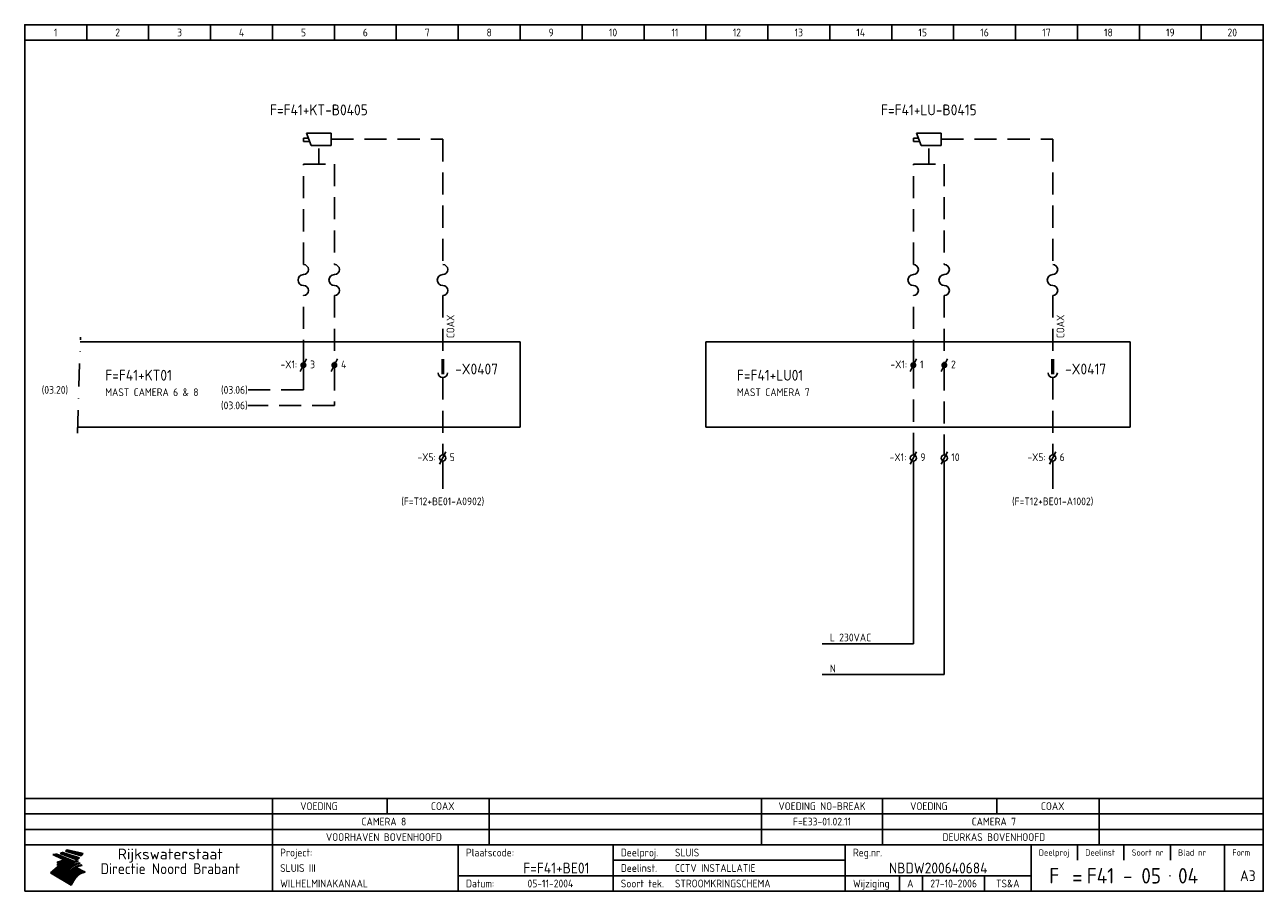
# Model space of a CAD drawing. Extents: x 10 to 410, y 10 to 290.
import ezdxf
from ezdxf.enums import TextEntityAlignment as Align

# ---------------------------------------------------------------- set-up
doc = ezdxf.new("R2010")
doc.units = 0
doc.header["$LTSCALE"] = 15
doc.header["$MEASUREMENT"] = 0
doc.linetypes.add('DASHDOT', pattern=[1, 0.5, -0.25, 0, -0.25])
doc.linetypes.add('HIDDEN', pattern=[9.525, 6.35, -3.175])
for name, color, linetype in [('0-25', 7, 'CONTINUOUS'), ('0-35', 2, 'CONTINUOUS'), ('0-50', 3, 'CONTINUOUS'), ('B-25', 7, 'CONTINUOUS'), ('B-35', 2, 'CONTINUOUS'), ('S-25', 7, 'CONTINUOUS')]:
    doc.layers.add(name, color=color, linetype=linetype)
doc.styles.add('ISO', font='iso.shx')
doc.styles.get("Standard").update_dxf_attribs({"font": 'iso.shx'})

# ---------------------------------------------------------------- blocks, each defined once
blk = doc.blocks.new('X101')
at = {"layer": 'S-25', "color": 0}
blk.add_line((1, 2), (-1, -2), dxfattribs=at)
at = {"layer": 'S-25', "color": 0, "const_width": 1}
blk.add_lwpolyline([(-0.5, 0, 1), (0.5, 0, 1)], format="xyb", close=True, dxfattribs=at)
at = {"layer": 'B-25'}
blk.add_attdef('LC', text='', height=2.5, dxfattribs=at).set_placement((-2, -1), align=Align.RIGHT)
blk.add_attdef('KT', (2.16, -1), '', height=2.5, dxfattribs=at)
blk = doc.blocks.new('X105')
at = {"layer": '0-25', "color": 0}
blk.add_line((1, 2), (-1, -2), dxfattribs=at)
blk.add_circle((0, 0), 1, dxfattribs=at)
at = {"layer": '0-25'}
blk.add_point((0, 0), dxfattribs=at)
at = {"layer": 'B-25', "style": 'ISO'}
blk.add_attdef('LC', text='', height=2.5, dxfattribs=at).set_placement((-2.26, -1), align=Align.RIGHT)
blk.add_attdef('KT', (2.26, -1), '', height=2.5, dxfattribs=at)
blk = doc.blocks.new('KADERA3')
at = {"layer": '0-25'}
for p, q in [((30, 285), (30, 290)), ((50, 285), (50, 290)), ((70, 285), (70, 290)), ((90, 285), (90, 290)), ((110, 285), (110, 290)), ((130, 285), (130, 290)), ((150, 285), (150, 290)), ((170, 285), (170, 290)), ((190, 285), (190, 290)), ((210, 285), (210, 290)), ((230, 285), (230, 290)), ((250, 285), (250, 290)), ((270, 285), (270, 290)), ((290, 285), (290, 290)), ((310, 285), (310, 290)), ((330, 285), (330, 290)), ((350, 285), (350, 290)), ((370, 285), (370, 290)), ((390, 285), (390, 290)), ((10, 285), (410, 285)), ((410, 35), (10, 35)), ((410, 30), (10, 30)), ((350, 25), (350, 20)), ((365, 25), (365, 20)), ((380, 25), (380, 20)), ((200, 20), (275, 20)), ((150, 15), (335, 15)), ((292.5, 15), (292.5, 10)), ((300, 15), (300, 10)), ((320, 15), (320, 10))]:
    blk.add_line(p, q, dxfattribs=at)
at = {"layer": '0-25', "color": 7}
for p, q in [((19.1, 21.89), (25.12, 19)), ((19.1, 21.89), (25.12, 19)), ((19.17, 21.86), (20.7, 21.86)), ((19.29, 21.8), (20.83, 21.8)), ((19.4, 21.75), (20.96, 21.75)), ((19.52, 21.69), (21.09, 21.69)), ((19.64, 21.63), (21.22, 21.63)), ((19.74, 21.92), (20.56, 21.92)), ((19.75, 21.58), (21.36, 21.58)), ((19.87, 21.52), (21.49, 21.52)), ((19.99, 21.47), (21.62, 21.47)), ((20.11, 21.41), (21.75, 21.41)), ((20.22, 21.35), (21.88, 21.35)), ((20.25, 21.97), (20.43, 21.97)), ((20.34, 21.3), (22.02, 21.3)), ((20.38, 21.99), (26.02, 19.59)), ((20.38, 21.99), (26.02, 19.59)), ((20.46, 21.24), (22.15, 21.24)), ((20.57, 21.18), (22.28, 21.18)), ((20.69, 21.13), (22.41, 21.13)), ((20.81, 21.07), (22.55, 21.07)), ((20.92, 21.02), (22.68, 21.02)), ((21.04, 20.96), (22.81, 20.96)), ((21.16, 20.9), (22.94, 20.9)), ((21.27, 20.85), (23.07, 20.85)), ((21.39, 20.79), (23.21, 20.79)), ((21.47, 22.25), (26.83, 20.19)), ((21.47, 22.25), (26.83, 20.19)), ((21.49, 22.25), (23.07, 22.25)), ((21.51, 20.73), (23.34, 20.73)), ((21.6, 22.2), (23.25, 22.2)), ((21.63, 20.68), (23.47, 20.68)), ((21.65, 22.31), (22.89, 22.31)), ((21.74, 20.62), (23.6, 20.62)), ((21.75, 22.14), (23.42, 22.14)), ((21.8, 22.37), (22.71, 22.37)), ((21.86, 20.57), (23.73, 20.57)), ((21.9, 22.08), (23.6, 22.08)), ((21.94, 22.42), (22.53, 22.42)), ((21.98, 20.51), (23.87, 20.51)), ((22.04, 22.03), (23.78, 22.03)), ((22.06, 22.48), (22.36, 22.48)), ((22.09, 20.45), (24, 20.45)), ((22.18, 22.53), (27.65, 20.8)), ((22.18, 22.53), (27.65, 20.8)), ((22.19, 21.97), (23.96, 21.97)), ((22.21, 20.4), (24.13, 20.4)), ((22.33, 20.34), (24.26, 20.34)), ((22.34, 21.92), (24.13, 21.92)), ((22.37, 20), (23.08, 20)), ((22.44, 20.28), (24.4, 20.28)), ((22.48, 21.86), (24.31, 21.86)), ((22.49, 20.06), (23.04, 20.06)), ((22.56, 20.23), (24.53, 20.23)), ((22.61, 20.12), (22.93, 20.12)), ((22.63, 21.8), (24.49, 21.8)), ((22.68, 20.17), (24.66, 20.17)), ((22.71, 20.17), (22.82, 20.17)), ((23.11, 20.02), (22.77, 20.2)), ((23.11, 20.02), (22.77, 20.2)), ((22.78, 21.75), (24.67, 21.75)), ((22.79, 20.12), (24.79, 20.12)), ((22.91, 20.06), (24.92, 20.06)), ((22.92, 21.69), (24.85, 21.69)), ((23.03, 20), (25.06, 20)), ((23.07, 21.63), (25.02, 21.63)), ((23.14, 22.99), (28.22, 21.46)), ((23.14, 22.99), (28.22, 21.46)), ((23.15, 22.98), (25.33, 22.98)), ((23.22, 21.58), (25.2, 21.58)), ((23.23, 23.04), (25.09, 23.04)), ((23.32, 23.1), (24.84, 23.1)), ((23.34, 22.93), (25.57, 22.93)), ((23.36, 21.52), (25.38, 21.52)), ((23.4, 23.15), (24.6, 23.15)), ((23.49, 23.21), (24.36, 23.21)), ((23.51, 21.47), (25.56, 21.47)), ((23.52, 22.87), (25.81, 22.87)), ((23.57, 23.27), (24.12, 23.27)), ((23.64, 23.32), (23.87, 23.32)), ((23.66, 21.41), (25.74, 21.41)), ((23.7, 23.36), (28.82, 22.17)), ((23.7, 23.36), (28.82, 22.17)), ((23.71, 22.82), (26.06, 22.82)), ((23.8, 21.35), (25.91, 21.35)), ((23.9, 22.76), (26.3, 22.76)), ((23.95, 21.3), (26.09, 21.3)), ((24.09, 22.7), (26.54, 22.7)), ((24.09, 21.24), (26.27, 21.24)), ((24.24, 21.18), (26.45, 21.18)), ((24.27, 22.65), (26.78, 22.65)), ((24.39, 21.13), (26.62, 21.13)), ((24.46, 22.59), (27.03, 22.59)), ((24.53, 21.07), (26.8, 21.07)), ((24.65, 22.53), (27.27, 22.53)), ((24.68, 21.02), (26.98, 21.02)), ((24.83, 20.96), (27.16, 20.96)), ((24.84, 22.48), (27.51, 22.48)), ((24.97, 20.9), (27.34, 20.9)), ((25.02, 22.42), (27.75, 22.42)), ((25.12, 20.85), (27.51, 20.85)), ((25.21, 22.37), (28, 22.37)), ((25.27, 20.79), (27.63, 20.79)), ((25.4, 22.31), (28.24, 22.31)), ((25.41, 20.73), (27.57, 20.73)), ((25.56, 20.68), (27.51, 20.68)), ((25.58, 22.25), (28.48, 22.25)), ((25.71, 20.62), (27.44, 20.62)), ((25.77, 22.2), (28.72, 22.2)), ((25.85, 20.57), (27.37, 20.57)), ((25.96, 22.14), (28.79, 22.14)), ((26, 20.51), (27.29, 20.51)), ((26.15, 22.08), (28.75, 22.08)), ((26.15, 20.45), (27.22, 20.45)), ((26.29, 20.4), (27.14, 20.4)), ((26.33, 22.03), (28.71, 22.03)), ((26.44, 20.34), (27.06, 20.34)), ((26.52, 21.97), (28.66, 21.97)), ((26.59, 20.28), (26.97, 20.28)), ((26.71, 21.92), (28.62, 21.92)), ((26.73, 20.23), (26.89, 20.23)), ((26.9, 21.86), (28.57, 21.86)), ((27.08, 21.8), (28.52, 21.8)), ((27.27, 21.75), (28.48, 21.75)), ((27.46, 21.69), (28.43, 21.69)), ((27.65, 21.63), (28.38, 21.63)), ((27.83, 21.58), (28.33, 21.58)), ((28.02, 21.52), (28.28, 21.52)), ((28.21, 21.47), (28.22, 21.47)), ((20.58, 17.88), (18.3, 16)), ((20.58, 17.88), (18.3, 16)), ((24.94, 11.97), (18.3, 16)), ((24.94, 11.97), (18.3, 16)), ((18.31, 16.01), (20.96, 16.01)), ((18.38, 16.07), (21.46, 16.07)), ((18.45, 16.12), (21.88, 16.12)), ((18.52, 16.18), (22.15, 16.18)), ((18.59, 16.23), (22.38, 16.23)), ((18.65, 16.29), (22.58, 16.29)), ((18.72, 16.35), (22.75, 16.35)), ((18.79, 16.4), (22.91, 16.4)), ((18.86, 16.46), (20.6, 16.46)), ((18.93, 16.52), (20.6, 16.52)), ((18.99, 16.57), (20.6, 16.57)), ((19.06, 16.63), (20.6, 16.63)), ((19.13, 16.68), (20.6, 16.68)), ((19.2, 16.74), (20.6, 16.74)), ((19.27, 16.8), (20.6, 16.8)), ((19.33, 16.85), (21.07, 16.85)), ((19.4, 16.91), (21.55, 16.91)), ((19.47, 16.97), (21.88, 16.97)), ((19.54, 17.02), (22.13, 17.02)), ((19.61, 17.08), (22.34, 17.08)), ((19.67, 17.13), (20.6, 17.13)), ((19.74, 17.19), (20.6, 17.19)), ((19.81, 17.25), (20.6, 17.25)), ((19.88, 17.3), (20.6, 17.3)), ((19.95, 17.36), (20.6, 17.36)), ((20.01, 17.42), (20.6, 17.42)), ((20.08, 17.47), (20.93, 17.47)), ((20.15, 17.53), (21.26, 17.53)), ((20.22, 17.58), (21.51, 17.58)), ((20.29, 17.64), (21.72, 17.64)), ((20.35, 17.7), (21.9, 17.7)), ((20.42, 17.75), (22.07, 17.75)), ((20.49, 17.81), (22.22, 17.81)), ((20.56, 17.87), (22.36, 17.87)), ((20.6, 19.11), (20.58, 19.51)), ((20.6, 19.11), (20.58, 19.51)), ((20.58, 19.5), (22.09, 19.5)), ((20.58, 19.44), (21.95, 19.44)), ((20.59, 19.38), (21.79, 19.38)), ((20.59, 19.33), (21.62, 19.33)), ((20.59, 19.27), (21.42, 19.27)), ((20.6, 19.22), (21.2, 19.22)), ((20.6, 19.16), (20.93, 19.16)), ((20.6, 19.11), (20.69, 19.12)), ((20.6, 19.11), (20.69, 19.12)), ((20.6, 18.79), (20.77, 18.81)), ((20.6, 18.79), (20.77, 18.81)), ((20.6, 18.29), (20.6, 18.79)), ((20.6, 18.29), (20.6, 18.79)), ((20.6, 18.77), (22.46, 18.77)), ((20.6, 18.71), (22.33, 18.71)), ((20.6, 18.65), (22.19, 18.65)), ((20.6, 18.6), (22.04, 18.6)), ((20.6, 18.54), (21.87, 18.54)), ((20.6, 18.48), (21.68, 18.48)), ((20.6, 18.43), (21.46, 18.43)), ((20.6, 18.37), (21.21, 18.37)), ((20.6, 18.32), (20.87, 18.32)), ((20.6, 18.29), (20.88, 18.32)), ((20.6, 18.29), (20.88, 18.32)), ((20.6, 17.88), (20.86, 17.91)), ((20.6, 17.88), (20.86, 17.91)), ((20.6, 17.43), (20.97, 17.48)), ((20.6, 17.43), (20.97, 17.48)), ((20.6, 17.43), (20.6, 17.09)), ((20.6, 17.43), (20.6, 17.09)), ((20.6, 17.09), (21.26, 17.16)), ((20.6, 17.09), (21.26, 17.16)), ((20.6, 16.8), (21.37, 16.89)), ((20.6, 16.8), (21.37, 16.89)), ((20.6, 16.8), (20.6, 16.45)), ((20.6, 16.8), (20.6, 16.45)), ((20.6, 16.45), (21.56, 16.56)), ((20.6, 16.45), (21.56, 16.56)), ((20.6, 15.97), (21.67, 16.09)), ((20.6, 15.97), (21.67, 16.09)), ((20.7, 16.46), (23.06, 16.46)), ((20.9, 19.55), (22.23, 19.55)), ((20.9, 18.82), (22.59, 18.82)), ((20.98, 17.92), (22.5, 17.92)), ((21.02, 17.13), (22.53, 17.13)), ((21.19, 19.61), (22.35, 19.61)), ((21.2, 16.52), (23.2, 16.52)), ((21.32, 18.88), (22.71, 18.88)), ((21.32, 17.98), (22.62, 17.98)), ((21.42, 19.67), (22.47, 19.67)), ((21.47, 17.19), (22.7, 17.19)), ((21.59, 18.03), (22.74, 18.03)), ((21.61, 18.93), (22.82, 18.93)), ((21.62, 19.72), (22.59, 19.72)), ((21.72, 16.57), (23.32, 16.57)), ((21.77, 17.25), (22.85, 17.25)), ((21.8, 19.78), (22.69, 19.78)), ((21.8, 18.09), (22.85, 18.09)), ((21.84, 18.99), (22.92, 18.99)), ((21.96, 19.83), (22.79, 19.83)), ((21.99, 18.15), (22.95, 18.15)), ((22.01, 17.3), (22.99, 17.3)), ((22.03, 19.05), (23.03, 19.05)), ((22.1, 16.63), (23.44, 16.63)), ((22.11, 19.89), (22.89, 19.89)), ((22.16, 18.2), (23.05, 18.2)), ((22.21, 19.1), (23.12, 19.1)), ((22.21, 17.36), (23.12, 17.36)), ((22.24, 19.95), (22.99, 19.95)), ((22.31, 18.26), (23.15, 18.26)), ((22.36, 19.16), (23.22, 19.16)), ((22.38, 16.68), (23.56, 16.68)), ((22.39, 17.42), (23.24, 17.42)), ((22.45, 18.32), (23.24, 18.32)), ((22.51, 19.22), (23.3, 19.22)), ((22.56, 17.47), (23.36, 17.47)), ((22.59, 18.37), (23.33, 18.37)), ((22.6, 16.74), (23.66, 16.74)), ((22.64, 19.27), (23.39, 19.27)), ((22.71, 18.43), (23.42, 18.43)), ((22.71, 17.53), (23.47, 17.53)), ((22.77, 19.33), (23.47, 19.33)), ((22.79, 16.8), (23.77, 16.8)), ((22.83, 18.48), (23.5, 18.48)), ((22.84, 17.58), (23.57, 17.58)), ((22.89, 19.38), (23.55, 19.38)), ((22.94, 18.54), (23.58, 18.54)), ((22.96, 16.85), (23.86, 16.85)), ((22.97, 17.64), (23.67, 17.64)), ((23, 19.44), (23.63, 19.44)), ((23.04, 18.6), (23.66, 18.6)), ((23.1, 19.5), (23.72, 19.5)), ((23.1, 17.7), (23.77, 17.7)), ((23.12, 16.91), (23.96, 16.91)), ((23.14, 18.65), (23.74, 18.65)), ((23.15, 19.95), (25.19, 19.95)), ((23.21, 19.55), (23.8, 19.55)), ((23.21, 17.75), (23.86, 17.75)), ((23.21, 16.01), (28.9, 16.01)), ((23.24, 18.71), (23.82, 18.71)), ((23.26, 19.89), (25.32, 19.89)), ((23.26, 16.97), (24.05, 16.97)), ((23.3, 19.61), (23.88, 19.61)), ((23.32, 17.81), (23.95, 17.81)), ((23.33, 18.77), (23.91, 18.77)), ((23.37, 16.07), (29.08, 16.07)), ((23.38, 19.83), (25.45, 19.83)), ((23.39, 19.67), (23.81, 19.67)), ((23.39, 17.02), (24.14, 17.02)), ((23.42, 18.82), (23.99, 18.82)), ((23.42, 17.87), (24.03, 17.87)), ((23.45, 19.7), (23.58, 19.79)), ((23.45, 19.7), (23.58, 19.79)), ((23.48, 19.72), (23.7, 19.72)), ((23.5, 19.78), (25.58, 19.78)), ((23.51, 18.88), (24.07, 18.88)), ((23.51, 16.12), (29.27, 16.12)), ((23.52, 17.92), (24.11, 17.92)), ((23.52, 17.08), (24.22, 17.08)), ((23.54, 18.9), (24.3, 19.42)), ((23.54, 18.9), (24.3, 19.42)), ((23.56, 19.78), (23.59, 19.78)), ((23.56, 19.39), (23.9, 19.62)), ((23.56, 19.39), (23.9, 19.62)), ((23.58, 19.79), (23.9, 19.62)), ((23.58, 19.79), (23.9, 19.62)), ((23.59, 18.93), (24.15, 18.93)), ((23.61, 19.72), (25.72, 19.72)), ((23.62, 17.98), (24.2, 17.98)), ((23.63, 17.13), (24.3, 17.13)), ((23.65, 18.59), (24.62, 19.25)), ((23.65, 18.59), (24.62, 19.25)), ((29.41, 16.17), (23.65, 16.17)), ((23.67, 18.99), (24.23, 18.99)), ((23.71, 18.03), (24.28, 18.03)), ((23.73, 19.67), (25.85, 19.67)), ((23.75, 19.05), (24.32, 19.05)), ((23.75, 17.19), (24.38, 17.19)), ((23.77, 16.23), (29.47, 16.23)), ((23.79, 18.09), (24.36, 18.09)), ((23.83, 19.1), (24.4, 19.1)), ((23.85, 19.61), (25.98, 19.61)), ((23.85, 17.25), (24.46, 17.25)), ((23.88, 18.15), (24.44, 18.15)), ((23.89, 16.29), (29.36, 16.29)), ((23.92, 19.16), (24.48, 19.16)), ((23.94, 18.19), (25.23, 19.07)), ((23.94, 18.19), (25.23, 19.07)), ((23.95, 17.3), (24.55, 17.3)), ((23.96, 19.55), (25.96, 19.55)), ((23.96, 18.2), (24.53, 18.2)), ((24, 19.22), (24.56, 19.22)), ((24, 16.35), (29.24, 16.35)), ((24.04, 18.26), (24.61, 18.26)), ((24.05, 17.36), (24.63, 17.36)), ((24.06, 17.88), (25.34, 18.76)), ((24.06, 17.88), (25.34, 18.76)), ((24.08, 19.5), (25.88, 19.5)), ((24.08, 19.27), (24.58, 19.27)), ((24.11, 16.4), (29.13, 16.4)), ((24.13, 18.32), (24.69, 18.32)), ((24.14, 17.42), (24.71, 17.42)), ((24.16, 19.33), (24.47, 19.33)), ((24.2, 19.44), (25.79, 19.44)), ((24.21, 18.37), (24.77, 18.37)), ((24.21, 16.46), (29.02, 16.46)), ((24.23, 17.47), (24.79, 17.47)), ((24.24, 17.48), (25.52, 18.36)), ((24.24, 17.48), (25.52, 18.36)), ((24.25, 19.38), (24.36, 19.38)), ((24.29, 18.43), (24.85, 18.43)), ((24.3, 19.42), (24.62, 19.25)), ((24.3, 19.42), (24.62, 19.25)), ((24.31, 19.38), (25.71, 19.38)), ((24.31, 17.53), (24.87, 17.53)), ((24.31, 16.52), (28.91, 16.52)), ((24.35, 17.17), (25.64, 18.05)), ((24.35, 17.17), (25.64, 18.05)), ((24.37, 18.48), (24.94, 18.48)), ((24.39, 17.58), (24.96, 17.58)), ((24.4, 16.57), (28.79, 16.57)), ((24.43, 19.33), (25.62, 19.33)), ((24.45, 18.54), (25.02, 18.54)), ((24.47, 17.64), (25.04, 17.64)), ((24.49, 16.63), (28.68, 16.63)), ((24.54, 18.6), (25.1, 18.6)), ((24.55, 19.27), (25.54, 19.27)), ((24.56, 17.7), (25.12, 17.7)), ((24.57, 16.68), (28.57, 16.68)), ((24.62, 18.65), (25.18, 18.65)), ((24.63, 16.72), (25.91, 17.6)), ((24.63, 16.72), (25.91, 17.6)), ((24.64, 17.75), (25.2, 17.75)), ((24.66, 16.74), (28.45, 16.74)), ((24.67, 19.22), (25.45, 19.22)), ((24.7, 18.71), (25.27, 18.71)), ((24.72, 17.81), (25.29, 17.81)), ((24.74, 16.8), (28.34, 16.8)), ((24.78, 19.16), (25.37, 19.16)), ((24.78, 18.77), (25.34, 18.77)), ((24.8, 17.87), (25.37, 17.87)), ((24.82, 16.85), (28.23, 16.85)), ((24.87, 18.82), (25.4, 18.82)), ((24.89, 17.92), (25.45, 17.92)), ((24.9, 19.1), (25.28, 19.1)), ((24.9, 16.91), (28.11, 16.91)), ((24.95, 18.88), (25.45, 18.88)), ((24.97, 17.98), (25.53, 17.98)), ((24.99, 16.97), (28, 16.97)), ((25.02, 19.05), (25.2, 19.05)), ((25.03, 18.93), (25.51, 18.93)), ((25.05, 18.03), (25.61, 18.03)), ((25.07, 17.02), (27.89, 17.02)), ((25.11, 18.99), (25.57, 18.99)), ((26.02, 19.59), (25.12, 19)), ((26.02, 19.59), (25.12, 19)), ((25.13, 18.09), (25.68, 18.09)), ((25.15, 17.08), (27.77, 17.08)), ((25.19, 19.05), (25.63, 19.05)), ((25.21, 18.15), (25.75, 18.15)), ((25.23, 17.13), (27.66, 17.13)), ((25.26, 19.1), (25.7, 19.1)), ((25.3, 18.2), (25.82, 18.2)), ((25.31, 17.19), (27.55, 17.19)), ((25.33, 19.16), (25.77, 19.16)), ((25.38, 18.26), (25.89, 18.26)), ((25.39, 19.22), (25.85, 19.22)), ((25.4, 17.25), (27.43, 17.25)), ((25.46, 18.32), (25.97, 18.32)), ((25.47, 19.27), (25.93, 19.27)), ((25.48, 17.3), (27.32, 17.3)), ((25.54, 19.33), (26.03, 19.33)), ((25.54, 18.37), (26.06, 18.37)), ((25.56, 17.36), (27.21, 17.36)), ((25.62, 18.43), (26.14, 18.43)), ((25.63, 19.38), (26.13, 19.38)), ((25.64, 17.42), (27.1, 17.42)), ((25.7, 18.48), (26.24, 18.48)), ((25.72, 19.44), (26.24, 19.44)), ((25.73, 17.47), (26.98, 17.47)), ((25.79, 18.54), (26.34, 18.54)), ((25.81, 17.53), (26.87, 17.53)), ((25.82, 19.5), (26.36, 19.5)), ((25.89, 18.6), (26.46, 18.6)), ((25.89, 17.58), (26.76, 17.58)), ((25.93, 19.55), (26.53, 19.55)), ((25.96, 17.64), (26.64, 17.64)), ((25.99, 18.65), (26.58, 18.65)), ((26.04, 17.7), (26.59, 17.7)), ((26.06, 19.61), (26.85, 19.61)), ((26.1, 18.71), (26.72, 18.71)), ((26.12, 17.75), (26.67, 17.75)), ((26.2, 17.81), (26.76, 17.81)), ((26.21, 19.67), (27.23, 19.67)), ((26.23, 18.77), (26.89, 18.77)), ((26.29, 17.87), (26.86, 17.87)), ((26.37, 18.82), (27.09, 18.82)), ((26.39, 17.92), (26.97, 17.92)), ((26.44, 19.72), (27.18, 19.72)), ((26.49, 17.98), (27.09, 17.98)), ((26.53, 18.88), (27.34, 18.88)), ((26.56, 17.68), (29.54, 16.2)), ((26.56, 17.68), (29.54, 16.2)), ((26.6, 18.03), (27.22, 18.03)), ((26.72, 18.09), (27.38, 18.09)), ((26.73, 18.93), (27.66, 18.93)), ((26.85, 18.15), (27.56, 18.15)), ((26.99, 18.99), (27.9, 18.99)), ((27, 18.2), (27.8, 18.2)), ((27.13, 19.78), (27.25, 19.64)), ((27.13, 19.78), (27.25, 19.64)), ((27.18, 18.26), (28.13, 18.26)), ((27.26, 19.05), (27.84, 19.05)), ((27.39, 18.32), (28.47, 18.32)), ((27.7, 18.37), (28.49, 18.37)), ((27.78, 19.1), (27.93, 18.96)), ((27.78, 19.1), (27.93, 18.96)), ((28, 18.43), (28.44, 18.43)), ((28.29, 15.83), (29.54, 16.2)), ((28.29, 15.83), (29.54, 16.2)), ((28.39, 18.48), (28.54, 18.32)), ((28.39, 18.48), (28.54, 18.32)), ((29.54, 16.2), (29.45, 16.17)), ((29.54, 16.2), (29.45, 16.17)), ((29.46, 16.18), (29.47, 16.18)), ((18.38, 15.95), (20.6, 15.95)), ((18.47, 15.9), (20.6, 15.9)), ((18.57, 15.84), (20.6, 15.84)), ((18.66, 15.78), (20.6, 15.78)), ((18.75, 15.73), (20.6, 15.73)), ((18.85, 15.67), (20.6, 15.67)), ((18.94, 15.62), (20.6, 15.62)), ((19.03, 15.56), (27.83, 15.56)), ((19.12, 15.5), (27.75, 15.5)), ((19.22, 15.45), (27.66, 15.45)), ((19.31, 15.39), (27.58, 15.39)), ((19.4, 15.33), (27.5, 15.33)), ((19.49, 15.28), (27.43, 15.28)), ((19.59, 15.22), (27.36, 15.22)), ((19.68, 15.17), (27.29, 15.17)), ((19.77, 15.11), (27.22, 15.11)), ((19.86, 15.05), (27.15, 15.05)), ((19.96, 15), (27.09, 15)), ((20.05, 14.94), (27.02, 14.94)), ((20.14, 14.88), (26.96, 14.88)), ((20.24, 14.83), (26.9, 14.83)), ((20.33, 14.77), (26.84, 14.77)), ((20.42, 14.72), (26.79, 14.72)), ((20.51, 14.66), (26.73, 14.66)), ((20.6, 15.97), (20.6, 15.58)), ((20.6, 15.97), (20.6, 15.58)), ((20.6, 15.58), (21.95, 15.73)), ((20.6, 15.58), (21.95, 15.73)), ((20.61, 14.6), (26.68, 14.6)), ((20.7, 14.55), (26.62, 14.55)), ((20.79, 14.49), (26.57, 14.49)), ((20.88, 14.43), (26.52, 14.43)), ((20.94, 15.62), (27.92, 15.62)), ((20.98, 14.38), (26.47, 14.38)), ((21.07, 14.32), (26.42, 14.32)), ((21.16, 14.27), (26.38, 14.27)), ((21.25, 14.21), (26.33, 14.21)), ((21.35, 14.15), (26.29, 14.15)), ((21.44, 14.1), (26.24, 14.1)), ((21.45, 15.67), (28.01, 15.67)), ((21.53, 14.04), (26.2, 14.04)), ((21.63, 13.98), (26.16, 13.98)), ((21.72, 13.93), (26.12, 13.93)), ((21.81, 13.87), (26.08, 13.87)), ((21.9, 13.82), (26.04, 13.82)), ((21.96, 15.73), (28.11, 15.73)), ((22, 13.76), (26, 13.76)), ((22.09, 13.7), (25.96, 13.7)), ((22.18, 13.65), (25.93, 13.65)), ((22.27, 13.59), (25.89, 13.59)), ((22.34, 15.78), (28.21, 15.78)), ((22.37, 13.53), (25.86, 13.53)), ((22.46, 13.48), (25.82, 13.48)), ((22.55, 13.42), (25.79, 13.42)), ((22.62, 15.84), (28.33, 15.84)), ((22.65, 13.37), (25.76, 13.37)), ((22.74, 13.31), (25.73, 13.31)), ((22.83, 13.25), (25.69, 13.25)), ((22.84, 15.9), (28.52, 15.9)), ((22.92, 13.2), (25.66, 13.2)), ((23.02, 13.14), (25.63, 13.14)), ((23.04, 15.95), (28.71, 15.95)), ((23.11, 13.08), (25.59, 13.08)), ((23.2, 13.03), (25.56, 13.03)), ((23.29, 12.97), (25.53, 12.97)), ((23.39, 12.92), (25.5, 12.92)), ((23.48, 12.86), (25.46, 12.86)), ((23.57, 12.8), (25.43, 12.8)), ((23.66, 12.75), (25.4, 12.75)), ((23.76, 12.69), (25.36, 12.69)), ((23.85, 12.63), (25.33, 12.63)), ((23.94, 12.58), (25.3, 12.58)), ((24.04, 12.52), (25.26, 12.52)), ((24.13, 12.47), (25.23, 12.47)), ((24.22, 12.41), (25.2, 12.41)), ((24.31, 12.35), (25.17, 12.35)), ((24.41, 12.3), (25.13, 12.3)), ((24.5, 12.24), (25.1, 12.24)), ((24.59, 12.18), (25.07, 12.18)), ((24.68, 12.13), (25.03, 12.13)), ((24.78, 12.07), (25, 12.07)), ((24.87, 12.02), (24.97, 12.02)), ((24.94, 11.97), (25.81, 13.45)), ((24.94, 11.97), (25.81, 13.45))]:
    blk.add_line(p, q, dxfattribs=at)
for centre, radius, start, end in [((19.15, 29.7), 7.8, 269.6055, 279.0886), ((19.15, 29.7), 7.8, 269.6055, 279.0886), ((19.93, 25.38), 5.91, 276.3402, 298.7463), ((19.93, 25.38), 5.91, 276.3402, 298.7463), ((19.84, 25.09), 6.03, 278.129, 302.868), ((19.84, 25.09), 6.03, 278.129, 302.868), ((19.84, 27.26), 5.27, 288.0217, 296.3084), ((19.84, 27.26), 5.27, 288.0217, 296.3084), ((20.49, 27.56), 5.28, 300.0654, 307.393), ((20.49, 27.56), 5.28, 300.0654, 307.393), ((24.11, 24.7), 5.26, 301.1147, 312.2814), ((24.11, 24.7), 5.26, 301.1147, 312.2814), ((21.95, 27.32), 8.59, 316.9248, 323.1399), ((21.95, 27.32), 8.59, 316.9248, 323.1399), ((20.21, 23.78), 5.91, 273.6149, 304.3803), ((20.21, 23.78), 5.91, 273.6149, 304.3803), ((20.35, 24.56), 5.76, 274.164, 302.5474), ((20.35, 24.56), 5.76, 274.164, 302.5474), ((20.05, 24.28), 6.02, 277.9472, 305.7139), ((20.05, 24.28), 6.02, 277.9472, 305.7139), ((20.04, 23.49), 6.09, 278.8115, 306.4242), ((20.04, 23.49), 6.09, 278.8115, 306.4242), ((20.53, 23.07), 5.96, 277.0519, 304.973), ((20.53, 23.07), 5.96, 277.0519, 304.973), ((20.72, 22.76), 5.91, 276.3402, 304.3803), ((20.72, 22.76), 5.91, 276.3402, 304.3803), ((21.06, 22.34), 5.81, 274.9043, 303.1745), ((21.06, 22.34), 5.81, 274.9043, 303.1745), ((20.82, 22.06), 6.04, 278.1111, 305.8489), ((20.82, 22.06), 6.04, 278.1111, 305.8489), ((21.3, 21.6), 5.91, 276.3402, 304.3803), ((21.3, 21.6), 5.91, 276.3402, 304.3803), ((27.05, 17.17), 2.63, 107.4286, 133.7799), ((27.05, 17.17), 2.63, 107.4286, 133.7799), ((27.45, 16.91), 2.81, 110.4143, 138.7411), ((27.45, 16.91), 2.81, 110.4143, 138.7411), ((27.57, 15.64), 3.4, 98.1566, 126.9045), ((27.57, 15.64), 3.4, 98.1566, 126.9045), ((27.91, 15.54), 3.39, 100.5835, 132.088), ((27.91, 15.54), 3.39, 100.5835, 132.088), ((28.21, 14.74), 3.67, 95.7581, 128.7216), ((28.21, 14.74), 3.67, 95.7581, 128.7216), ((27.01, 16.84), 2.93, 87.7348, 104.8316), ((27.01, 16.84), 2.93, 87.7348, 104.8316), ((27.37, 15.71), 3.93, 91.7838, 103.2817), ((27.37, 15.71), 3.93, 91.7838, 103.2817), ((28.4, 15.05), 3.21, 96.3886, 125.0052), ((28.4, 15.05), 3.21, 96.3886, 125.0052), ((27.82, 16.31), 2.8, 90.634, 105.1984), ((27.82, 16.31), 2.8, 90.634, 105.1984), ((28.19, 15.04), 3.93, 93.8342, 103.2817), ((28.19, 15.04), 3.93, 93.8342, 103.2817), ((28.58, 15.69), 2.8, 93.8141, 105.1984), ((28.58, 15.69), 2.8, 93.8141, 105.1984), ((28.95, 14.41), 3.93, 96.0135, 103.2817), ((28.95, 14.41), 3.93, 96.0135, 103.2817), ((31.24, 10.26), 6.3, 117.9568, 149.6251), ((31.24, 10.26), 6.3, 117.9568, 149.6251)]:
    blk.add_arc(centre, radius, start, end, dxfattribs=at)
at = {"layer": '0-35'}
for p, q in [((90, 25), (90, 10)), ((150, 25), (150, 10)), ((200, 25), (200, 10)), ((275, 25), (275, 10)), ((335, 25), (335, 10)), ((397.5, 25), (397.5, 10))]:
    blk.add_line(p, q, dxfattribs=at)
at = {"layer": '0-50'}
for p, q in [((10, 25), (410, 25)), ((348.75, 15), (351.25, 15)), ((348.75, 13.5), (351.25, 13.5))]:
    blk.add_line(p, q, dxfattribs=at)
blk.add_lwpolyline([(10, 10), (410, 10), (410, 290), (10, 290)], close=True, dxfattribs=at)
at = {"layer": '0-50', "const_width": 0.25}
blk.add_lwpolyline([(379.75, 15, 1), (380, 15, 1)], format="xyb", close=True, dxfattribs=at)
at = {"layer": '0-25', "style": 'ISO'}
for s, height, p in [('Project:', 2.5, (92.5, 22.5)), ('Plaatscode:', 2.5, (152.5, 22.5)), ('Deelproj.', 2.5, (202.5, 22.5)), ('Reg.nr.', 2.5, (277.5, 22.5)), ('Deelproj', 2, (337.5, 22.5)), ('Deelinst', 2, (352.5, 22.5)), ('Soort nr', 2, (367.5, 22.5)), ('Blad nr', 2, (382.5, 22.5)), ('Form', 2, (400, 22.5)), ('Deelinst.', 2.5, (202.5, 17.5)), ('Datum:', 2.5, (152.5, 12.5)), ('Soort tek.', 2.5, (202.5, 12.5)), ('Wijziging', 2.5, (277.5, 12.5))]:
    blk.add_text(s, height=height, dxfattribs=at).set_placement(p, align=Align.MIDDLE_LEFT)
for tag, p in [('STR1', (20, 287.5)), ('STR2', (40, 287.5)), ('STR3', (60, 287.5)), ('STR4', (80, 287.5)), ('STR5', (100, 287.5)), ('STR6', (120, 287.5)), ('STR7', (140, 287.5)), ('STR8', (160, 287.5)), ('STR9', (180, 287.5)), ('STR10', (200, 287.5)), ('STR11', (220, 287.5)), ('STR12', (240, 287.5)), ('STR13', (260, 287.5)), ('STR14', (280, 287.5)), ('STR15', (300, 287.5)), ('STR16', (320, 287.5)), ('STR17', (340, 287.5)), ('STR18', (360, 287.5)), ('STR19', (380, 287.5)), ('STR20', (400, 287.5)), ('W', (180, 12.5)), ('Z', (310, 12.5)), ('Y', (327.5, 12.5))]:
    blk.add_attdef(tag, text='', height=2.5, dxfattribs=at).set_placement(p, align=Align.MIDDLE)
for tag, p in [('N', (220, 22.5)), ('B', (92.5, 17.5)), ('P', (220, 17.5)), ('C', (92.5, 12.5)), ('U', (220, 12.5)), ('REV', (295, 12.5))]:
    blk.add_attdef(tag, text='', height=2.5, dxfattribs=at).set_placement(p, align=Align.MIDDLE_LEFT)
at = {"layer": '0-35', "style": 'ISO', "width": 1.00614}
blk.add_text('Rijkswaterstaat', height=3.5, dxfattribs=at).set_placement((40, 20.28), (74, 20.28), align=Align.FIT)
at = {"layer": '0-35', "color": 2, "style": 'ISO', "width": 0.948867}
blk.add_text('Directie Noord Brabant', height=3.5, dxfattribs=at).set_placement((34.5, 15.53), (79.5, 15.53), align=Align.FIT)
at = {"layer": '0-35', "style": 'ISO'}
for tag, p in [('X', (178.5, 17.5)), ('FORM', (402.5, 15))]:
    blk.add_attdef(tag, text='', height=3.5, dxfattribs=at).set_placement(p, align=Align.MIDDLE_LEFT)
blk.add_attdef('RNR', text='', height=3.5, dxfattribs=at).set_placement((305, 17.5), align=Align.MIDDLE)
at = {"layer": '0-50', "style": 'ISO'}
for tag, p in [('M', (342.5, 15)), ('O', (365, 15))]:
    blk.add_attdef(tag, text='', height=5, dxfattribs=at).set_placement(p, align=Align.MIDDLE)
blk.add_attdef('Q', text='', height=5, dxfattribs=at).set_placement((382.5, 15), align=Align.MIDDLE_LEFT)

msp = doc.modelspace()

# ---------------------------------------------------------------- linework, layer by layer
at = {"layer": '0-25'}
for p, q in [((10, 40), (410, 40)), ((90, 25), (90, 40)), ((127, 35), (127, 40)), ((160, 25), (160, 40)), ((248, 25), (248, 40)), ((287, 25), (287, 40)), ((324, 35), (324, 40)), ((357, 25), (357, 40))]:
    msp.add_line(p, q, dxfattribs=at)
at = {"layer": 'S-25', "color": 0}
for p, q in [((100, 253.38), (100, 252.25)), ((101.62, 253.38), (100, 253.38)), ((100, 252.25), (102, 252.25)), ((102.5, 251), (101, 255)), ((101, 255), (109, 255)), ((109, 255), (109, 251)), ((298.62, 253.38), (297, 253.38)), ((297, 253.38), (297, 252.25)), ((297, 252.25), (299, 252.25)), ((298, 255), (306, 255)), ((299.5, 251), (298, 255)), ((306, 255), (306, 251)), ((109, 251), (102.5, 251)), ((306, 251), (299.5, 251))]:
    msp.add_line(p, q, dxfattribs=at)
at = {"layer": 'S-25', "linetype": 'HIDDEN', "ltscale": 0.075}
for p, q in [((109, 253), (145, 253)), ((145, 253), (145, 212.5)), ((306, 253), (342, 253)), ((342, 253), (342, 212.5)), ((105, 245), (105, 250)), ((302, 245), (302, 250)), ((100, 212.5), (100, 245)), ((100, 245), (110, 245)), ((110, 245), (110, 212.5)), ((297, 245), (307, 245)), ((297, 212.5), (297, 245)), ((307, 245), (307, 212.5)), ((100, 181), (100, 202.5)), ((110, 202.5), (110, 181)), ((145, 202.5), (145, 182)), ((297, 181), (297, 202.5)), ((307, 202.5), (307, 181)), ((342, 202.5), (342, 182)), ((100, 172), (100, 179)), ((110, 179), (110, 167)), ((145, 176), (145, 151)), ((297, 151), (297, 179)), ((307, 179), (307, 151)), ((342, 176), (342, 151)), ((100, 172), (82, 172)), ((110, 167), (82, 167))]:
    msp.add_line(p, q, dxfattribs=at)
at = {"layer": 'S-25', "linetype": 'DASHDOT'}
msp.add_line((26.99, 158), (27.99, 189), dxfattribs=at)
at = {"layer": 'S-25'}
for p, q in [((170, 187.5), (27.94, 187.5)), ((170, 187.5), (170, 160)), ((367, 187.5), (230, 187.5)), ((230, 187.5), (230, 160)), ((367, 187.5), (367, 160)), ((27.05, 160), (170, 160)), ((230, 160), (367, 160)), ((145, 149), (145, 140)), ((297, 149), (297, 90)), ((307, 149), (307, 80)), ((342, 149), (342, 140)), ((267.5, 90), (297, 90)), ((267.5, 80), (307, 80))]:
    msp.add_line(p, q, dxfattribs=at)
at = {"layer": 'S-25', "color": 0, "const_width": 1}
for points in [[(145, 182), (145, 177)], [(342, 182), (342, 177)]]:
    msp.add_lwpolyline(points, dxfattribs=at)
at = {"layer": 'S-25', "color": 0}
for centre, radius, start, end in [((100, 210.88), 1.62, 270, 90), ((110, 210.88), 1.62, 270, 90), ((145, 210.88), 1.62, 270, 90), ((297, 210.88), 1.62, 270, 90), ((307, 210.88), 1.62, 270, 90), ((342, 210.88), 1.62, 270, 90), ((100, 207.5), 1.75, 90, 270), ((110, 207.5), 1.75, 90, 270), ((145, 207.5), 1.75, 90, 270), ((297, 207.5), 1.75, 90, 270), ((307, 207.5), 1.75, 90, 270), ((342, 207.5), 1.75, 90, 270), ((100, 204.12), 1.62, 270, 90), ((110, 204.12), 1.62, 270, 90), ((145, 204.12), 1.62, 270, 90), ((297, 204.12), 1.62, 270, 90), ((307, 204.12), 1.62, 270, 90), ((342, 204.12), 1.62, 270, 90), ((145, 177.5), 1.5, 180, 0), ((342, 177.5), 1.5, 180, 0)]:
    msp.add_arc(centre, radius, start, end, dxfattribs=at)

# ---------------------------------------------------------------- block references
at = {"layer": 'S-25'}
ref = msp.add_blockref('KADERA3', (0, 0), dxfattribs=at)
ref.add_attrib('B', 'SLUIS III', dxfattribs={"layer": '0-25', "height": 2.5, "style": 'ISO'}).set_placement((92.5, 17.5), align=Align.MIDDLE_LEFT)
ref.add_attrib('C', 'WILHELMINAKANAAL', dxfattribs={"layer": '0-25', "height": 2.5, "style": 'ISO'}).set_placement((92.5, 12.5), align=Align.MIDDLE_LEFT)
ref.add_attrib('N', 'SLUIS', dxfattribs={"layer": '0-25', "height": 2.5, "style": 'ISO'}).set_placement((220, 22.5), align=Align.MIDDLE_LEFT)
ref.add_attrib('P', 'CCTV INSTALLATIE', dxfattribs={"layer": '0-25', "height": 2.5, "style": 'ISO'}).set_placement((220, 17.5), align=Align.MIDDLE_LEFT)
ref.add_attrib('U', 'STROOMKRINGSCHEMA', dxfattribs={"layer": '0-25', "height": 2.5, "style": 'ISO'}).set_placement((220, 12.5), align=Align.MIDDLE_LEFT)
ref.add_attrib('M', 'F', dxfattribs={"layer": '0-50', "height": 5, "style": 'ISO'}).set_placement((342.5, 15), align=Align.MIDDLE)
ref.add_attrib('O', 'F41 - 05', dxfattribs={"layer": '0-50', "height": 5, "style": 'ISO'}).set_placement((365, 15), align=Align.MIDDLE)
ref.add_attrib('Q', '04', dxfattribs={"layer": '0-50', "height": 5, "style": 'ISO'}).set_placement((382.5, 15), align=Align.MIDDLE_LEFT)
ref.add_attrib('X', 'F=F41+BE01', dxfattribs={"layer": '0-35', "height": 3.5, "style": 'ISO'}).set_placement((171, 17.5), align=Align.MIDDLE_LEFT)
ref.add_attrib('RNR', 'NBDW200640684', dxfattribs={"layer": '0-35', "height": 3.5, "style": 'ISO'}).set_placement((305, 17.5), align=Align.MIDDLE)
ref.add_attrib('W', '05-11-2004', dxfattribs={"layer": '0-25', "height": 2.5, "style": 'ISO'}).set_placement((179.75, 12.5), align=Align.MIDDLE)
ref.add_attrib('FORM', 'A3', dxfattribs={"layer": '0-35', "height": 3.5, "style": 'ISO'}).set_placement((402.5, 15), align=Align.MIDDLE_LEFT)
ref.add_attrib('REV', 'A', dxfattribs={"layer": '0-25', "height": 2.5, "style": 'ISO'}).set_placement((295, 12.5), align=Align.MIDDLE_LEFT)
ref.add_attrib('Z', '27-10-2006', dxfattribs={"layer": '0-25', "height": 2.5, "style": 'ISO'}).set_placement((310, 12.5), align=Align.MIDDLE)
ref.add_attrib('Y', 'TS&A', dxfattribs={"layer": '0-25', "height": 2.5, "style": 'ISO'}).set_placement((327.5, 12.5), align=Align.MIDDLE)
ref.add_attrib('STR1', '1', dxfattribs={"layer": '0-25', "height": 2.5, "style": 'ISO'}).set_placement((20, 287.5), align=Align.MIDDLE)
ref.add_attrib('STR2', '2', dxfattribs={"layer": '0-25', "height": 2.5, "style": 'ISO'}).set_placement((40, 287.5), align=Align.MIDDLE)
ref.add_attrib('STR3', '3', dxfattribs={"layer": '0-25', "height": 2.5, "style": 'ISO'}).set_placement((60, 287.5), align=Align.MIDDLE)
ref.add_attrib('STR4', '4', dxfattribs={"layer": '0-25', "height": 2.5, "style": 'ISO'}).set_placement((80, 287.5), align=Align.MIDDLE)
ref.add_attrib('STR5', '5', dxfattribs={"layer": '0-25', "height": 2.5, "style": 'ISO'}).set_placement((100, 287.5), align=Align.MIDDLE)
ref.add_attrib('STR6', '6', dxfattribs={"layer": '0-25', "height": 2.5, "style": 'ISO'}).set_placement((120, 287.5), align=Align.MIDDLE)
ref.add_attrib('STR7', '7', dxfattribs={"layer": '0-25', "height": 2.5, "style": 'ISO'}).set_placement((140, 287.5), align=Align.MIDDLE)
ref.add_attrib('STR8', '8', dxfattribs={"layer": '0-25', "height": 2.5, "style": 'ISO'}).set_placement((160, 287.5), align=Align.MIDDLE)
ref.add_attrib('STR9', '9', dxfattribs={"layer": '0-25', "height": 2.5, "style": 'ISO'}).set_placement((180, 287.5), align=Align.MIDDLE)
ref.add_attrib('STR10', '10', dxfattribs={"layer": '0-25', "height": 2.5, "style": 'ISO'}).set_placement((200, 287.5), align=Align.MIDDLE)
ref.add_attrib('STR11', '11', dxfattribs={"layer": '0-25', "height": 2.5, "style": 'ISO'}).set_placement((220, 287.5), align=Align.MIDDLE)
ref.add_attrib('STR12', '12', dxfattribs={"layer": '0-25', "height": 2.5, "style": 'ISO'}).set_placement((240, 287.5), align=Align.MIDDLE)
ref.add_attrib('STR13', '13', dxfattribs={"layer": '0-25', "height": 2.5, "style": 'ISO'}).set_placement((260, 287.5), align=Align.MIDDLE)
ref.add_attrib('STR14', '14', dxfattribs={"layer": '0-25', "height": 2.5, "style": 'ISO'}).set_placement((280, 287.5), align=Align.MIDDLE)
ref.add_attrib('STR15', '15', dxfattribs={"layer": '0-25', "height": 2.5, "style": 'ISO'}).set_placement((300, 287.5), align=Align.MIDDLE)
ref.add_attrib('STR16', '16', dxfattribs={"layer": '0-25', "height": 2.5, "style": 'ISO'}).set_placement((320, 287.5), align=Align.MIDDLE)
ref.add_attrib('STR17', '17', dxfattribs={"layer": '0-25', "height": 2.5, "style": 'ISO'}).set_placement((340, 287.5), align=Align.MIDDLE)
ref.add_attrib('STR18', '18', dxfattribs={"layer": '0-25', "height": 2.5, "style": 'ISO'}).set_placement((360, 287.5), align=Align.MIDDLE)
ref.add_attrib('STR19', '19', dxfattribs={"layer": '0-25', "height": 2.5, "style": 'ISO'}).set_placement((380, 287.5), align=Align.MIDDLE)
ref.add_attrib('STR20', '20', dxfattribs={"layer": '0-25', "height": 2.5, "style": 'ISO'}).set_placement((400, 287.5), align=Align.MIDDLE)
for name, p, values in [('X101', (100, 180), {'KT': '3', 'LC': '-X1:'}), ('X101', (297, 180), {'KT': '1', 'LC': '-X1:'}), ('X105', (145, 150), {'KT': '5', 'LC': '-X5:'}), ('X105', (297, 150), {'KT': '9', 'LC': '-X1:'}), ('X105', (342, 150), {'KT': '6', 'LC': '-X5:'})]:
    msp.add_blockref(name, p, dxfattribs=at).add_auto_attribs(values)
ref = msp.add_blockref('X101', (110, 180), dxfattribs=at)
ref.add_attrib('KT', '4', (112.16, 179), dxfattribs={"layer": 'B-25', "height": 2.5})
ref = msp.add_blockref('X101', (307, 180), dxfattribs=at)
ref.add_attrib('KT', '2', (309.16, 179), dxfattribs={"layer": 'B-25', "height": 2.5})
ref = msp.add_blockref('X105', (307, 150), dxfattribs=at)
ref.add_attrib('KT', '10', (309.26, 149), dxfattribs={"layer": 'B-25', "height": 2.5, "style": 'ISO'})

# ---------------------------------------------------------------- texts
at = {"layer": 'B-25', "style": 'ISO'}
for p in [(147.5, 192.5), (344.5, 192.5)]:
    msp.add_text('COAX', height=2.5, rotation=90, dxfattribs=at).set_placement(p, align=Align.MIDDLE)
for s, p in [('(03.20)', (24, 172)), ('(03.06)', (82, 172)), ('(03.06)', (82, 167))]:
    msp.add_text(s, height=2.5, dxfattribs=at).set_placement(p, align=Align.MIDDLE_RIGHT)
for s, p in [('MAST CAMERA 6 & 8', (36, 170)), ('MAST CAMERA 7', (240, 170))]:
    msp.add_text(s, height=2.5, dxfattribs=at).set_placement(p)
for s, p in [('(F=T12+BE01-A0902)', (145, 136)), ('(F=T12+BE01-A1002)', (342, 136)), ('VOEDING', (105, 37.5)), ('COAX', (145, 37.5)), ('VOEDING NO-BREAK', (267.5, 37.5)), ('VOEDING', (302, 37.5)), ('COAX', (342, 37.5)), ('CAMERA 8', (126, 32.5)), ('F=E33-01.02.11', (267.5, 32.5)), ('CAMERA 7', (323, 32.5)), ('VOORHAVEN BOVENHOOFD', (126, 27.5)), ('DEURKAS BOVENHOOFD', (323, 27.5))]:
    msp.add_text(s, height=2.5, dxfattribs=at).set_placement(p, align=Align.MIDDLE)
for s, p in [('L 230VAC', (270, 90)), ('N', (270, 80))]:
    msp.add_text(s, height=2.5, dxfattribs=at).set_placement(p, align=Align.BOTTOM_LEFT)
at = {"layer": 'B-35', "style": 'ISO'}
for s, p in [('F=F41+KT-B0405', (105, 262.5)), ('F=F41+LU-B0415', (302, 262.5))]:
    msp.add_text(s, height=3.5, dxfattribs=at).set_placement(p, align=Align.MIDDLE)
for s, p in [('-X0407', (149, 177)), ('-X0417', (346, 177)), ('F=F41+KT01', (36, 175)), ('F=F41+LU01', (240, 175))]:
    msp.add_text(s, height=3.5, dxfattribs=at).set_placement(p)

doc.saveas('drawing.dxf')
